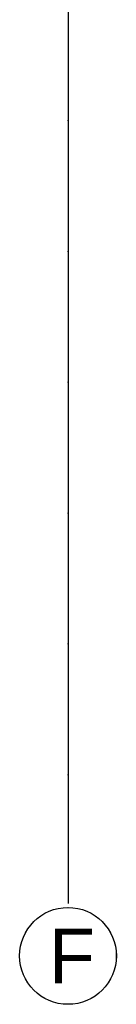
# Model space of a CAD drawing. Header units: millimetres. Extents: x -7023 to 53801, y 9849 to 33561.
# Tile 207 of 256: x 8500 to 8545, y 23263 to 23715. Entities that reach past the tile are written whole.
import ezdxf

# ---------------------------------------------------------------- set-up
doc = ezdxf.new("R2010")
doc.units = ezdxf.units.MM
doc.linetypes.add('DASHDOTX2', pattern=[2, 1, -0.5, 0, -0.5])
doc.layers.add('.IE_podklad', color=252, linetype='Continuous')
doc.layers.add('PROJEKT osie', color=251, linetype='DASHDOTX2', lineweight=9)
doc.styles.get("Standard").update_dxf_attribs({"font": 'arial.ttf'})

# ---------------------------------------------------------------- blocks, each defined once
blk = doc.blocks.new('OSIE DOMKU')
at = {"layer": 'PROJEKT osie', "ltscale": 30}
blk.add_line((-30726.61, 6224.51), (-30726.61, 4137.08), dxfattribs=at)
at = {"layer": 'PROJEKT osie', "linetype": 'Continuous'}
blk.add_circle((-30726.73, 4113.01), 22.24, dxfattribs=at)
at = {"layer": 'PROJEKT osie', "insert": (-30735.59, 4125.47), "char_height": 25, "width": 492.1163, "attachment_point": 1}
blk.add_mtext('F', dxfattribs=at)

msp = doc.modelspace()

# ---------------------------------------------------------------- linework, layer by layer
at = {"layer": '.IE_podklad', "ltscale": 30}
msp.add_line((8522.46, 25396.74), (8522.46, 23309.31), dxfattribs=at)
at = {"layer": '.IE_podklad', "linetype": 'Continuous'}
msp.add_circle((8522.35, 23285.23), 22.24, dxfattribs=at)

# ---------------------------------------------------------------- block references
at = {"layer": '.IE_podklad'}
msp.add_blockref('OSIE DOMKU', (39249.07, 19172.23), dxfattribs=at)

# ---------------------------------------------------------------- texts
at = {"layer": '.IE_podklad', "insert": (8513.48, 23297.7), "char_height": 25, "width": 492.1163, "attachment_point": 1}
msp.add_mtext('F', dxfattribs=at)

doc.saveas('drawing.dxf')
